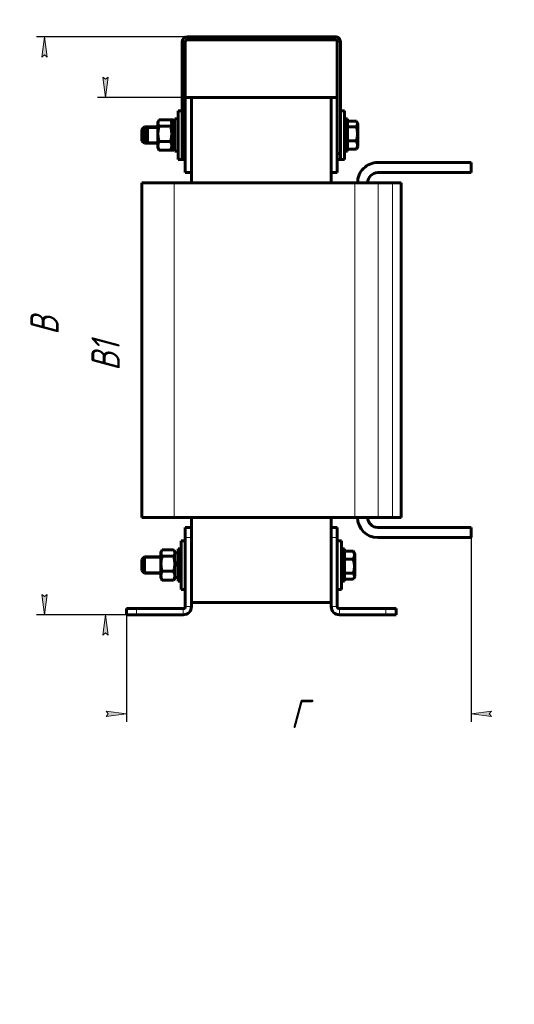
# Model space of a CAD drawing. Header units: millimetres. Extents: x 0 to 297, y 0 to 420.
# Tile 2 of 3: x 175 to 297, y 0 to 243. Entities that reach past the tile are written whole.
import ezdxf

# ---------------------------------------------------------------- set-up
doc = ezdxf.new("R2010")
doc.units = ezdxf.units.MM
doc.linetypes.add('K5LT_BASIC', pattern=[0])
doc.linetypes.add('K5LT_THIN', pattern=[0])
doc.layers.add('Системный слой', color=7, linetype='Continuous')
doc.styles.add('KDIMTEXTSTYLE', font='GOST_AU.SHX', dxfattribs={"width": 0.96, "oblique": 15, "height": 5})
doc.dimstyles.new('KDIMSTYLE (0.50)', dxfattribs={"dimtxt": 5, "dimasz": 1, "dimexe": 2, "dimexo": 0, "dimgap": 1, "dimtad": 1, "dimlfac": 2, "dimtxsty": 'KDIMTEXTSTYLE', "dimsah": 1, "dimcen": 0, "dimdle": 1, "dimadec": 0, "dimazin": 0, "dimtfac": 0.667, "dimtmove": 0, "dimatfit": 3, "dimfxl": 1, "dimtvp": 1, "dimtolj": 1, "dimtzin": 0, "dimarcsym": 0})

# ---------------------------------------------------------------- blocks, each defined once
blk = doc.blocks.new('U18')
at = {"layer": 'Системный слой', "color": 150, "linetype": 'K5LT_BASIC', "lineweight": 60, "true_color": 0x0080ff}
for p, q in [((214.8309477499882, 108.8813929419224), (214.8309477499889, 114.2955377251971)), ((214.8309477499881, 102.2955377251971), (214.8309477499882, 108.8813929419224))]:
    blk.add_line(p, q, dxfattribs=at)
blk = doc.blocks.new('U19')
at = {"layer": 'Системный слой', "color": 150, "linetype": 'K5LT_BASIC', "lineweight": 60, "true_color": 0x0080ff}
for p, q in [((214.0809477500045, 220.2955377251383), (214.0809477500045, 215.4616491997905)), ((214.0809477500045, 215.4616491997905), (214.0809477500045, 208.2955377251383))]:
    blk.add_line(p, q, dxfattribs=at)
blk = doc.blocks.new('U20')
at = {"layer": 'Системный слой', "color": 150, "linetype": 'K5LT_BASIC', "lineweight": 60, "true_color": 0x0080ff}
for p, q in [((209.9157133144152, 111.6633764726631), (209.8526551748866, 111.460101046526)), ((210.0149206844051, 111.8641881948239), (209.9157133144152, 111.6633764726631)), ((210.0482347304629, 111.9198150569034), (210.0149206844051, 111.8641881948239)), ((210.0837164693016, 111.9752126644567), (210.0482347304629, 111.9198150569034)), ((210.1212260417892, 112.0303820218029), (210.0837164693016, 111.9752126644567)), ((209.8526551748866, 111.460101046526), (209.8309477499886, 111.2553400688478))]:
    blk.add_line(p, q, dxfattribs=at)
blk = doc.blocks.new('U21')
at = {"layer": 'Системный слой', "color": 150, "linetype": 'K5LT_BASIC', "lineweight": 60, "true_color": 0x0080ff}
for p, q in [((212.9781817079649, 111.9752093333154), (212.9406694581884, 112.0303820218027)), ((213.0136607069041, 111.9198161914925), (212.9781817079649, 111.9752093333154)), ((213.0469748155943, 111.8641881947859), (213.0136607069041, 111.9198161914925)), ((213.1461809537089, 111.6633754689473), (213.0469748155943, 111.8641881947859)), ((213.2092443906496, 111.4601020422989), (213.1461809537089, 111.6633754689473)), ((213.2309477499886, 111.2553400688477), (213.2092443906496, 111.4601020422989))]:
    blk.add_line(p, q, dxfattribs=at)
blk = doc.blocks.new('U22')
at = {"layer": 'Системный слой', "color": 150, "linetype": 'K5LT_BASIC', "lineweight": 60, "true_color": 0x0080ff}
for p, q in [((205.755947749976, 214.4908227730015), (205.7559477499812, 216.2955377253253)), ((205.7559477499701, 212.2955377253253), (205.755947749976, 214.4908227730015))]:
    blk.add_line(p, q, dxfattribs=at)
blk = doc.blocks.new('U23')
at = {"layer": 'Системный слой', "color": 150, "linetype": 'K5LT_BASIC', "lineweight": 60, "true_color": 0x0080ff}
for p, q in [((205.1309477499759, 214.4297961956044), (205.1309477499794, 215.6705377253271)), ((205.1309477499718, 212.9205377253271), (205.1309477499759, 214.4297961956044))]:
    blk.add_line(p, q, dxfattribs=at)
blk = doc.blocks.new('U24')
at = {"layer": 'Системный слой', "color": 150, "linetype": 'K5LT_BASIC', "lineweight": 60, "true_color": 0x0080ff}
for p, q in [((255.8809477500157, 218.2955377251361), (255.8809477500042, 214.2955376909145)), ((255.8809477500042, 214.2955376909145), (255.8809477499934, 210.2955377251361))]:
    blk.add_line(p, q, dxfattribs=at)
blk = doc.blocks.new('U25')
at = {"layer": 'Системный слой', "color": 150, "linetype": 'K5LT_BASIC', "lineweight": 60, "true_color": 0x0080ff}
for p, q in [((258.0610226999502, 217.6921576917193), (258.0263960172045, 217.7430863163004)), ((258.0263960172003, 216.3122395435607), (258.2462108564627, 216.7335055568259)), ((258.0937725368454, 217.6410255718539), (258.0610226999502, 217.6921576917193)), ((258.1245240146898, 217.5896766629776), (258.0937725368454, 217.6410255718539)), ((258.283907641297, 217.1638951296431), (258.1245240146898, 217.5896766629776)), ((258.2462108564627, 216.7335055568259), (258.283907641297, 217.1638951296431))]:
    blk.add_line(p, q, dxfattribs=at)
blk = doc.blocks.new('U26')
at = {"layer": 'Системный слой', "color": 150, "linetype": 'K5LT_BASIC', "lineweight": 60, "true_color": 0x0080ff}
for p, q in [((206.5059477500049, 214.4908227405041), (206.5059477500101, 216.2955377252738)), ((206.5059477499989, 212.2955377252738), (206.5059477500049, 214.4908227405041))]:
    blk.add_line(p, q, dxfattribs=at)
blk = doc.blocks.new('U27')
at = {"layer": 'Системный слой', "color": 150, "linetype": 'K5LT_BASIC', "lineweight": 60, "true_color": 0x0080ff}
for p, q in [((205.8809477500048, 214.4297961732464), (205.8809477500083, 215.6705377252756)), ((205.8809477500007, 212.9205377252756), (205.8809477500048, 214.4297961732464))]:
    blk.add_line(p, q, dxfattribs=at)
blk = doc.blocks.new('U28')
at = {"layer": 'Системный слой', "color": 150, "linetype": 'K5LT_BASIC', "lineweight": 60, "true_color": 0x0080ff}
for p, q in [((255.1309477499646, 107.9049675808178), (255.1309477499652, 112.2955377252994)), ((255.1309477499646, 104.2955377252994), (255.1309477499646, 107.9049675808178))]:
    blk.add_line(p, q, dxfattribs=at)
blk = doc.blocks.new('U29')
at = {"layer": 'Системный слой', "color": 150, "linetype": 'K5LT_BASIC', "lineweight": 60, "true_color": 0x0080ff}
for p, q in [((209.1026551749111, 217.4601010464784), (209.0809477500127, 217.2553400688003)), ((209.1657133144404, 217.6633764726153), (209.1026551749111, 217.4601010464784)), ((209.2649206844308, 217.8641881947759), (209.1657133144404, 217.6633764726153)), ((209.2982347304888, 217.9198150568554), (209.2649206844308, 217.8641881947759)), ((209.3337164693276, 217.9752126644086), (209.2982347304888, 217.9198150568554)), ((209.3712260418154, 218.0303820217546), (209.3337164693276, 217.9752126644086))]:
    blk.add_line(p, q, dxfattribs=at)
blk = doc.blocks.new('U30')
at = {"layer": 'Системный слой', "color": 150, "linetype": 'K5LT_BASIC', "lineweight": 60, "true_color": 0x0080ff}
for p, q in [((212.2281817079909, 217.9752093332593), (212.1906694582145, 218.0303820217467)), ((212.2636607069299, 217.9198161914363), (212.2281817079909, 217.9752093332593)), ((212.29697481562, 217.8641881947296), (212.2636607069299, 217.9198161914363)), ((212.3961809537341, 217.6633754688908), (212.29697481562, 217.8641881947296)), ((212.4592443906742, 217.4601020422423), (212.3961809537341, 217.6633754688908)), ((212.4809477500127, 217.255340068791), (212.4592443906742, 217.4601020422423))]:
    blk.add_line(p, q, dxfattribs=at)
blk = doc.blocks.new('U31')
at = {"layer": 'Системный слой', "color": 150, "linetype": 'K5LT_BASIC', "lineweight": 60, "true_color": 0x0080ff}
for p, q in [((214.0309477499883, 108.6861078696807), (214.0309477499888, 112.2955377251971)), ((214.0309477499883, 104.2955377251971), (214.0309477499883, 108.6861078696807))]:
    blk.add_line(p, q, dxfattribs=at)
blk = doc.blocks.new('U32')
at = {"layer": 'Системный слой', "color": 150, "linetype": 'K5LT_BASIC', "lineweight": 60, "true_color": 0x0080ff}
for p, q in [((255.0809477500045, 220.2955377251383), (255.0809477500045, 214.2955377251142)), ((255.0809477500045, 214.2955377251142), (255.0809477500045, 208.2955377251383))]:
    blk.add_line(p, q, dxfattribs=at)
blk = doc.blocks.new('U33')
at = {"layer": 'Системный слой', "color": 150, "linetype": 'K5LT_BASIC', "lineweight": 60, "true_color": 0x0080ff}
for p, q in [((254.3309477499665, 107.7096825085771), (254.3309477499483, 114.2955377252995)), ((254.3309477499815, 102.2955377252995), (254.3309477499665, 107.7096825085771))]:
    blk.add_line(p, q, dxfattribs=at)
blk = doc.blocks.new('U34')
at = {"layer": 'Системный слой', "color": 150, "linetype": 'K5LT_BASIC', "lineweight": 60, "true_color": 0x0080ff}
for p, q in [((213.1948381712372, 211.0711092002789), (213.2267075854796, 211.2455377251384)), ((212.9406694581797, 210.5606934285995), (212.9781790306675, 210.6158627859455)), ((212.9781790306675, 210.6158627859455), (213.0136607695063, 210.6712603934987)), ((213.0136607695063, 210.6712603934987), (213.0469748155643, 210.7268872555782)), ((213.0469748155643, 210.7268872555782), (213.1337362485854, 210.898061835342)), ((213.1337362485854, 210.898061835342), (213.1948381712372, 211.0711092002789))]:
    blk.add_line(p, q, dxfattribs=at)
blk = doc.blocks.new('U35')
at = {"layer": 'Системный слой', "color": 150, "linetype": 'K5LT_BASIC', "lineweight": 60, "true_color": 0x0080ff}
for p, q in [((213.0434618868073, 217.8046814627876), (212.9406694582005, 218.0303820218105)), ((213.1270439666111, 217.5763160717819), (213.0434618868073, 217.8046814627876)), ((213.1879145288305, 217.3455377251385), (213.1270439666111, 217.5763160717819))]:
    blk.add_line(p, q, dxfattribs=at)
blk = doc.blocks.new('U36')
at = {"layer": 'Системный слой', "color": 150, "linetype": 'K5LT_BASIC', "lineweight": 60, "true_color": 0x0080ff}
for p, q in [((213.2809477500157, 218.2955377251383), (213.2809477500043, 214.2955377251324)), ((213.2809477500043, 214.2955377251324), (213.2809477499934, 210.2955377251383))]:
    blk.add_line(p, q, dxfattribs=at)
blk = doc.blocks.new('U37')
at = {"layer": 'Системный слой', "color": 150, "linetype": 'K5LT_BASIC', "lineweight": 60, "true_color": 0x0080ff}
for p, q in [((217.3309477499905, 223.5455377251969), (217.3309477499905, 202.5455377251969)), ((217.3309477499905, 120.0455377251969), (217.3309477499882, 117.5455377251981))]:
    blk.add_line(p, q, dxfattribs=at)
blk = doc.blocks.new('U38')
at = {"layer": 'Системный слой', "color": 150, "linetype": 'K5LT_BASIC', "lineweight": 60, "true_color": 0x0080ff}
for p, q in [((251.8309477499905, 223.5455377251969), (251.8309477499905, 202.5455377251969)), ((251.8309477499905, 120.0455377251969), (251.8309477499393, 117.5455377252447))]:
    blk.add_line(p, q, dxfattribs=at)
blk = doc.blocks.new('U39')
at = {"layer": 'Системный слой', "color": 150, "linetype": 'K5LT_BASIC', "lineweight": 60, "true_color": 0x0080ff}
for p, q in [((257.49620928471, 105.8575633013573), (257.276396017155, 106.278835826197)), ((257.2763960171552, 104.8479891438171), (257.3110202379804, 104.8989147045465)), ((257.3110202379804, 104.8989147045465), (257.3437726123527, 104.9500509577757)), ((257.3437726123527, 104.9500509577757), (257.3745240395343, 105.0013988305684)), ((257.3745240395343, 105.0013988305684), (257.5339056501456, 105.427167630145)), ((257.5339056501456, 105.427167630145), (257.49620928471, 105.8575633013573))]:
    blk.add_line(p, q, dxfattribs=at)
blk = doc.blocks.new('KDIMARROW_01')
at = {"layer": 'Системный слой'}
blk.add_hatch(color=0, dxfattribs=at).paths.add_polyline_path([(-5, -0.6582624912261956), (0, 0), (-5, 0.658262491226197), (-4.5, 6e-16)])
at = {"layer": 'Системный слой', "color": 0, "linetype": 'K5LT_THIN', "lineweight": 18}
for p, q in [((-4.5, 6e-16), (-5, 0.658262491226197)), ((-5, 0.658262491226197), (0, 0)), ((0, 0), (-5, -0.6582624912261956)), ((-5, -0.6582624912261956), (-4.5, 6e-16)), ((0, 0), (-1, 0))]:
    blk.add_line(p, q, dxfattribs=at)

msp = doc.modelspace()

# ---------------------------------------------------------------- linework, layer by layer
at = {"layer": 'Системный слой', "color": 150, "linetype": 'K5LT_BASIC', "lineweight": 60, "true_color": 0x0080ff}
for p, q in [((216.3309477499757, 238.5455377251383), (252.8309477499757, 238.5455377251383)), ((215.0809477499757, 209.7955377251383), (215.0809477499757, 237.2955377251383)), ((215.8309477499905, 223.5455377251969), (215.8309477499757, 237.2955377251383)), ((216.3309477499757, 237.7955377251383), (252.8309477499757, 237.7955377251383)), ((253.3309477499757, 237.2955377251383), (253.3309477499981, 223.545537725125)), ((254.0809477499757, 237.2955377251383), (254.0809477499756, 209.7955377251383)), ((215.8309477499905, 223.5455377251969), (215.8309477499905, 205.0455377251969)), ((215.8309477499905, 223.5455377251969), (217.3309477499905, 223.5455377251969)), ((217.3309477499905, 223.5455377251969), (217.3309477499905, 223.5955377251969)), ((217.3309477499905, 223.5955377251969), (251.8309477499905, 223.5955377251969)), ((217.3309477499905, 223.5455377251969), (217.3309477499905, 205.0455377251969)), ((217.3309477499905, 223.5455377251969), (251.8309477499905, 223.5455377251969)), ((217.3309477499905, 223.5455377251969), (251.8309477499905, 223.5455377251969)), ((251.8309477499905, 223.5455377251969), (251.8309477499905, 223.5955377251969)), ((251.8309477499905, 223.5455377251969), (251.8309477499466, 205.0455377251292)), ((251.8309477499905, 223.5455377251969), (253.3309477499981, 223.545537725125)), ((253.3309477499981, 223.545537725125), (253.3309477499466, 205.045537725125)), ((214.0809477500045, 220.2955377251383), (215.0809477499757, 220.295537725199)), ((214.8309477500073, 220.2955377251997), (215.0809477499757, 220.295537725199)), ((254.0809477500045, 220.2955377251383), (254.3309477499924, 220.29553772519)), ((254.0809477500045, 220.2955377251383), (255.0809477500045, 220.2955377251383)), ((205.7559477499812, 216.2955377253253), (205.1309477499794, 215.6705377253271)), ((206.5059477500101, 216.2955377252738), (205.7559477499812, 216.2955377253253)), ((206.5059477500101, 216.2955377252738), (205.8809477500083, 215.6705377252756)), ((209.0809477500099, 216.2955377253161), (206.5059477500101, 216.2955377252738)), ((209.2649206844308, 217.8641881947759), (209.0809477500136, 217.5455377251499)), ((209.0809477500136, 217.5455377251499), (209.0809477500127, 217.2553400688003)), ((209.0809477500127, 217.2553400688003), (209.0809477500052, 214.6128759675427)), ((212.1906694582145, 218.0303820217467), (209.3712260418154, 218.0303820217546)), ((212.19066945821, 216.4802981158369), (209.3712260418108, 216.4802981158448)), ((212.9406694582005, 218.0303820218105), (212.1906694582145, 218.0303820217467)), ((212.4809477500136, 217.5455377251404), (212.29697481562, 217.8641881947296)), ((212.4809477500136, 217.5455377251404), (212.4809477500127, 217.255340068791)), ((212.480947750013, 217.3455377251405), (213.280947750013, 217.3455377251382)), ((212.4809477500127, 217.255340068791), (212.4809477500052, 214.6128759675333)), ((213.2309477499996, 217.5455377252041), (213.0469748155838, 217.8641881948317)), ((213.2309477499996, 217.5455377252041), (213.230947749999, 217.3455377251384)), ((213.2809477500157, 218.2955377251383), (214.0809477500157, 218.2955377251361)), ((255.0809477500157, 218.2955377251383), (255.8809477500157, 218.2955377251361)), ((255.8809477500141, 217.7430863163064), (258.0263960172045, 217.7430863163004)), ((255.8809477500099, 216.3122395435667), (258.0263960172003, 216.3122395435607)), ((258.1245240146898, 217.5896766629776), (258.3809477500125, 217.1455377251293)), ((258.3809477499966, 211.4455377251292), (258.3809477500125, 217.1455377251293)), ((209.0809477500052, 214.6128759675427), (209.0809477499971, 211.6530736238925)), ((212.4809477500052, 214.6128759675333), (212.480947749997, 211.6530736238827)), ((205.7559477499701, 212.2955377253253), (205.1309477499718, 212.9205377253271)), ((206.5059477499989, 212.2955377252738), (205.7559477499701, 212.2955377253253)), ((206.5059477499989, 212.2955377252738), (205.8809477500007, 212.9205377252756)), ((209.0809477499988, 212.2955377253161), (206.5059477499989, 212.2955377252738)), ((209.0809477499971, 211.6530736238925), (209.0809477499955, 211.0455377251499)), ((212.1906694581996, 212.7454538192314), (209.3712260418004, 212.7454538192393)), ((212.480947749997, 211.6530736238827), (212.4809477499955, 211.0455377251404)), ((212.480947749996, 211.2455377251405), (213.280947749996, 211.2455377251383)), ((213.2309477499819, 211.2455377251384), (213.2309477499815, 211.0455377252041)), ((255.8809477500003, 212.8646909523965), (258.0263960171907, 212.8646909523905)), ((258.1245240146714, 211.0013987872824), (258.3809477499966, 211.4455377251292)), ((209.2649206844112, 210.7268872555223), (209.0809477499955, 211.0455377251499)), ((212.1906694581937, 210.5606934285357), (209.3712260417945, 210.5606934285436)), ((212.9406694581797, 210.5606934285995), (212.1906694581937, 210.5606934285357)), ((212.4809477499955, 211.0455377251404), (212.2969748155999, 210.7268872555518)), ((213.2309477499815, 211.0455377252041), (213.0469748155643, 210.7268872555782)), ((213.2809477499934, 210.2955377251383), (214.0809477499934, 210.2955377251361)), ((215.8309477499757, 209.7955377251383), (215.0809477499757, 209.7955377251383)), ((215.0809477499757, 209.7955377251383), (215.0809477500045, 208.2955377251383)), ((253.3309477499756, 209.7955377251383), (254.0809477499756, 209.7955377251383)), ((254.0809477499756, 209.7955377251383), (254.0809477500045, 208.2955377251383)), ((255.0809477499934, 210.2955377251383), (255.8809477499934, 210.2955377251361)), ((255.8809477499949, 210.847989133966), (258.0263960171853, 210.84798913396)), ((214.0809477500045, 208.2955377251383), (215.0809477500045, 208.2955377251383)), ((215.0809477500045, 208.2955377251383), (215.8309477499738, 208.2955377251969)), ((253.3309477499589, 208.2955377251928), (254.0809477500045, 208.2955377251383)), ((254.0809477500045, 208.2955377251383), (255.0809477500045, 208.2955377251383)), ((263.3309477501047, 207.545537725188), (286.3309477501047, 207.5455377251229)), ((286.3309477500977, 205.0455377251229), (286.3309477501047, 207.5455377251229)), ((215.8309477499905, 205.0455377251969), (217.3309477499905, 205.0455377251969)), ((251.8309477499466, 205.0455377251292), (253.3309477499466, 205.045537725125)), ((263.3309477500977, 205.045537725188), (286.3309477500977, 205.0455377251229)), ((205.0809477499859, 120.0455377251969), (205.0809477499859, 202.5455377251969)), ((205.0809477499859, 202.5455377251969), (213.0809477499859, 202.5455377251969)), ((213.0809477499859, 202.5455377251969), (257.6243665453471, 202.5455377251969)), ((257.6243665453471, 202.5455377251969), (263.4499664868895, 202.5455377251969)), ((263.4499664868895, 202.5455377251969), (266.9065476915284, 202.5455377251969)), ((266.9065476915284, 202.5455377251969), (269.080947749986, 202.5455377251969)), ((269.080947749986, 120.0455377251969), (269.080947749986, 202.5455377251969)), ((205.0809477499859, 120.0455377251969), (213.0809477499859, 120.0455377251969)), ((213.0809477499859, 120.0455377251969), (257.6243665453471, 120.0455377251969)), ((257.6243665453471, 120.0455377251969), (263.4499664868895, 120.0455377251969)), ((263.4499664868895, 120.0455377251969), (266.9065476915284, 120.0455377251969)), ((266.9065476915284, 120.0455377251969), (269.080947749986, 120.0455377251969)), ((215.8309477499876, 115.0455377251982), (215.830947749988, 117.5455377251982)), ((217.330947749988, 117.5455377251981), (215.830947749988, 117.5455377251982)), ((217.330947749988, 117.5455377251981), (217.3309477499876, 115.0455377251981)), ((251.8309477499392, 117.5455377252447), (253.3309477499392, 117.5455377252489)), ((251.8309477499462, 115.0455377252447), (251.8309477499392, 117.5455377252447)), ((253.3309477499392, 117.5455377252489), (253.3309477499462, 115.0455377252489)), ((286.3309477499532, 117.5455377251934), (263.3309477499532, 117.545537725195)), ((286.3309477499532, 117.5455377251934), (286.3309477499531, 115.0455377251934)), ((215.8309477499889, 114.295537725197), (214.8309477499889, 114.2955377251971)), ((215.8309477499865, 98.04553772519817), (215.8309477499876, 115.0455377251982)), ((217.3309477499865, 98.04553772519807), (217.3309477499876, 115.0455377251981)), ((251.8309477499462, 115.0455377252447), (251.8309477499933, 98.04553772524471)), ((253.3309477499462, 115.0455377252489), (253.3309477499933, 98.04553772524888)), ((254.3309477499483, 114.2955377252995), (253.3309477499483, 114.2955377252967)), ((286.3309477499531, 115.0455377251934), (263.3309477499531, 115.045537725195)), ((210.0149206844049, 111.864188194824), (209.8309477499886, 111.5455377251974)), ((212.9406694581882, 112.0303820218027), (210.121226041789, 112.0303820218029)), ((213.2309477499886, 111.5455377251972), (213.0469748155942, 111.8641881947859)), ((214.8309477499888, 112.2955377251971), (214.0309477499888, 112.2955377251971)), ((255.1309477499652, 112.2955377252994), (254.3309477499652, 112.2955377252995)), ((255.1309477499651, 111.7430863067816), (257.2763960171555, 111.7430863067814)), ((205.755947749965, 110.2955377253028), (205.130947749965, 109.6705377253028)), ((205.1309477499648, 106.9205377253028), (205.130947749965, 109.6705377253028)), ((209.8309477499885, 110.2955377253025), (205.7559477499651, 110.2955377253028)), ((205.7559477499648, 106.2955377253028), (205.755947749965, 110.2955377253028)), ((209.8309477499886, 111.5455377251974), (209.8309477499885, 111.2553400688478)), ((209.8309477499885, 111.2553400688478), (209.8309477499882, 108.6128759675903)), ((212.9406694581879, 110.4802981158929), (210.1212260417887, 110.480298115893)), ((213.2309477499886, 111.5455377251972), (213.2309477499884, 111.2553400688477)), ((214.0309477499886, 111.3455377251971), (213.2309477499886, 111.3455377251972)), ((213.2309477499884, 111.2553400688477), (213.2309477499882, 108.6128759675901)), ((255.1309477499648, 109.7263844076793), (257.2763960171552, 109.7263844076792)), ((257.3745240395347, 111.5896766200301), (257.6309477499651, 111.1455377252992)), ((257.6309477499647, 105.4455377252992), (257.6309477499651, 111.1455377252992)), ((205.7559477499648, 106.2955377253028), (205.1309477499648, 106.9205377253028)), ((209.8309477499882, 108.6128759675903), (209.830947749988, 105.65307362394)), ((213.2309477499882, 108.6128759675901), (213.230947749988, 105.6530736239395)), ((209.8309477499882, 106.2955377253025), (205.7559477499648, 106.2955377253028)), ((209.830947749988, 105.65307362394), (209.8309477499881, 105.0455377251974)), ((210.0149206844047, 104.7268872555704), (209.8309477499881, 105.0455377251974)), ((212.9406694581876, 106.7454538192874), (210.1212260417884, 106.7454538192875)), ((212.9406694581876, 104.5606934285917), (210.1212260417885, 104.5606934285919)), ((213.2309477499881, 105.0455377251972), (213.0469748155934, 104.726887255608)), ((213.230947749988, 105.6530736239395), (213.2309477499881, 105.0455377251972)), ((214.0309477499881, 105.2455377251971), (213.2309477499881, 105.2455377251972)), ((214.0309477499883, 105.2455377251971), (213.2309477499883, 105.2455377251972)), ((255.1309477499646, 106.2788358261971), (257.276396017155, 106.278835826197)), ((255.1309477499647, 104.8479891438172), (257.2763960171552, 104.8479891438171)), ((257.3745240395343, 105.0013988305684), (257.6309477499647, 105.4455377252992)), ((214.8309477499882, 104.2955377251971), (214.0309477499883, 104.2955377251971)), ((215.8309477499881, 102.295537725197), (214.8309477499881, 102.2955377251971)), ((215.8309477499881, 102.295537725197), (214.8309477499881, 102.2955377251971)), ((254.3309477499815, 102.2955377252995), (253.3309477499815, 102.2955377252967)), ((255.1309477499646, 104.2955377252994), (254.3309477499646, 104.2955377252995)), ((201.3309477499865, 96.04553772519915), (201.3309477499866, 97.54553772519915)), ((201.3309477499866, 97.54553772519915), (203.8309477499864, 97.54553772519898)), ((203.8309477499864, 97.54553772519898), (215.3309477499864, 97.5455377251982)), ((217.3309477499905, 99.04553772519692), (251.8309477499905, 99.04553772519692)), ((253.8309477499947, 97.54553772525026), (265.3309477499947, 97.54553772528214)), ((265.3309477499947, 97.54553772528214), (267.8309477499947, 97.54553772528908)), ((267.8309477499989, 96.04553772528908), (267.8309477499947, 97.54553772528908)), ((201.3309477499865, 96.04553772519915), (203.8309477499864, 96.04553772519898)), ((203.8309477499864, 96.04553772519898), (215.3309477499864, 96.0455377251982)), ((253.8309477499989, 96.04553772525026), (265.3309477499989, 96.04553772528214)), ((265.3309477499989, 96.04553772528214), (267.8309477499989, 96.04553772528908))]:
    msp.add_line(p, q, dxfattribs=at)
at = {"layer": 'Системный слой', "color": 7, "linetype": 'K5LT_THIN', "lineweight": 18}
for p, q in [((216.3309477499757, 238.5455377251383), (216.3309477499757, 237.7955377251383)), ((252.8309477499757, 237.7955377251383), (252.8309477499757, 238.5455377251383)), ((215.8309477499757, 237.2955377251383), (215.0809477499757, 237.2955377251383)), ((253.3309477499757, 237.2955377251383), (254.0809477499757, 237.2955377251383)), ((205.7559477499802, 215.9572465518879), (205.4176565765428, 215.95724655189)), ((206.1676565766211, 215.9572465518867), (205.7559477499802, 215.9572465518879)), ((206.5059477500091, 215.9572465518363), (206.1676565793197, 215.9572465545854)), ((209.080947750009, 215.9572465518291), (206.5059477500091, 215.9572465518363)), ((205.7559477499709, 212.6338288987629), (205.4176565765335, 212.6338288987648)), ((206.1676565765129, 212.6338288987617), (205.7559477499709, 212.6338288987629)), ((206.5059477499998, 212.6338288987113), (206.1676565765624, 212.6338288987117)), ((209.0809477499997, 212.6338288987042), (206.5059477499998, 212.6338288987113)), ((213.0809477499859, 120.0455377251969), (213.0809477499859, 202.5455377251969)), ((257.6243665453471, 120.0455377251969), (257.6243665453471, 202.5455377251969)), ((263.4499664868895, 120.0455377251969), (263.4499664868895, 202.5455377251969)), ((266.9065476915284, 120.0455377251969), (266.9065476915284, 202.5455377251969)), ((217.3309477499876, 115.0455377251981), (215.8309477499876, 115.0455377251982)), ((251.8309477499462, 115.0455377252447), (253.3309477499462, 115.0455377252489)), ((205.7559477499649, 109.9572465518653), (205.4176565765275, 109.9572465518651)), ((209.8309477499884, 109.957246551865), (205.7559477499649, 109.9572465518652)), ((205.7559477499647, 106.6338288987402), (205.4176565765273, 106.6338288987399)), ((209.8309477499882, 106.63382889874), (205.7559477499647, 106.6338288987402)), ((203.8309477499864, 96.04553772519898), (203.8309477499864, 97.54553772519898)), ((215.3309477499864, 96.0455377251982), (215.3309477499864, 97.5455377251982)), ((217.3309477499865, 98.04553772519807), (215.8309477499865, 98.04553772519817)), ((251.8309477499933, 98.04553772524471), (253.3309477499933, 98.04553772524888)), ((253.8309477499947, 97.54553772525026), (253.8309477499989, 96.04553772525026)), ((265.3309477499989, 96.04553772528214), (265.3309477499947, 97.54553772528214))]:
    msp.add_line(p, q, dxfattribs=at)
at = {"layer": 'Системный слой', "color": 150, "linetype": 'K5LT_BASIC', "lineweight": 60, "true_color": 0x0080ff}
for centre, radius, start, end in [((216.3309477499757, 237.2955377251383), 1.25, 90.00000000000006, 180), ((252.8309477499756, 237.2955377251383), 1.25, 0, 90.00000000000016), ((216.3309477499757, 237.2955377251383), 0.5, 90.0000000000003, 180), ((252.8309477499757, 237.2955377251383), 0.5, 0, 90), ((263.3309477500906, 202.545537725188), 5, 89.99999999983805, 179.9999999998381), ((263.3309477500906, 202.545537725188), 2.499999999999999, 90.00000000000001, 180), ((263.3309477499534, 120.045537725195), 4.999999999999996, 180, 270), ((263.3309477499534, 120.045537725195), 2.5, 179.9999999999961, 269.9999999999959), ((215.330947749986, 98.0455377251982), 0.4999999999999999, 269.9999999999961, 0), ((215.3309477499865, 98.0455377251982), 2, 269.9999999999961, 0), ((253.8309477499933, 98.04553772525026), 2, 180, 270), ((253.8309477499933, 98.04553772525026), 0.5, 180, 270)]:
    msp.add_arc(centre, radius, start, end, dxfattribs=at)
for centre, major_axis, ratio, start_param, end_param in [((212.0622825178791, 214.2955377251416), (8.379262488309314, 3.038621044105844), 0.0314126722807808, 1.413459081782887, 1.509423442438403), ((212.0622825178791, 214.2955377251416), (5.631963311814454, 2.042351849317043), 0.0314126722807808, 1.341310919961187, 1.485004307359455), ((213.69961298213, 214.2955377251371), (8.379262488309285, 3.038621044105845), 0.0314126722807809, -4.673797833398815, -4.577833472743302), ((212.8122825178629, 108.2955377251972), (-8.37926248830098, -3.038621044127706), 0.031412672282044, 4.555051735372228, 4.651016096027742), ((212.8122825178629, 108.2955377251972), (-5.631963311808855, -2.042351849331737), 0.031412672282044, 4.482903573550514, 4.626596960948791), ((214.4496129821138, 108.2955377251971), (-8.379262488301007, -3.038621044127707), 0.0314126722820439, -1.532205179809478, -1.436240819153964)]:
    msp.add_ellipse(centre, major_axis=major_axis, ratio=ratio, start_param=start_param, end_param=end_param, dxfattribs=at)
for points, knots in [([(209.0809477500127, 217.2553400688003), (209.0809466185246, 217.2078202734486), (209.0877980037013, 217.1160066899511), (209.1179417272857, 216.9762365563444), (209.1606230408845, 216.8548126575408), (209.2371085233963, 216.6872234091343), (209.3093390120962, 216.5688490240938), (209.3712260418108, 216.4802981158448)], [0, 0, 0, 0, 1.447402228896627, 2.799720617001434, 4.280073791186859, 5.188369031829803, 8, 8, 8, 8]), ([(209.3712260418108, 216.4802981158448), (209.3276386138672, 216.3300276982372), (209.2597446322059, 216.0728919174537), (209.1959180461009, 215.7694529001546), (209.1550710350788, 215.5369586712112), (209.1256657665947, 215.3356801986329), (209.0978560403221, 215.0745480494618), (209.0835591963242, 214.8353513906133), (209.0809477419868, 214.6724132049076), (209.0809477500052, 214.6128759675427)], [0, 0, 0, 0, 2.474942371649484, 4.205135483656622, 4.904264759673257, 6.209402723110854, 7.422733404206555, 9.0585836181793, 10, 10, 10, 10]), ([(212.19066945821, 216.4802981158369), (212.2292881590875, 216.5355588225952), (212.2866791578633, 216.6247730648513), (212.3541384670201, 216.7503731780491), (212.3982407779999, 216.8488331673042), (212.4346244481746, 216.9501547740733), (212.4632868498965, 217.0585031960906), (212.4783362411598, 217.1630054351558), (212.4809479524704, 217.2306301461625), (212.4809477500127, 217.255340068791)], [0, 0, 0, 0, 2.192923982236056, 3.518258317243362, 4.904264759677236, 6.009799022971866, 7.42273340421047, 9.05858361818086, 10, 10, 10, 10]), ([(212.4809477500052, 214.6128759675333), (212.4809488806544, 214.7273723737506), (212.4740974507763, 214.9485922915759), (212.4439537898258, 215.2853609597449), (212.4012724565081, 215.5779253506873), (212.3460057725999, 215.8697000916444), (212.2805703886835, 216.1563020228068), (212.222424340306, 216.3708215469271), (212.19066945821, 216.4802981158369)], [0, 0, 0, 0, 1.628327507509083, 3.149685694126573, 4.81508301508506, 5.8369151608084, 7.376988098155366, 9, 9, 9, 9]), ([(258.0263960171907, 212.8646909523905), (258.0704296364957, 213.0164990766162), (258.1356880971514, 213.2659592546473), (258.2041596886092, 213.6011499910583), (258.2455545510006, 213.861773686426), (258.2726132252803, 214.0966620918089), (258.2901204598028, 214.3375151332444), (258.2964458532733, 214.5794526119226), (258.290988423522, 214.811692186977), (258.2757921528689, 215.0464487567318), (258.2461863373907, 215.3194283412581), (258.1743333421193, 215.7544977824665), (258.0899441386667, 216.0931542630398), (258.0263960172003, 216.3122395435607)], [0, 0, 0, 0, 1.896476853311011, 3.090857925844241, 4.103534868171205, 5.062016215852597, 5.92721662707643, 6.99984169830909, 7.964308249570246, 8.71339026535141, 9.822572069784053, 11.25916190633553, 14, 14, 14, 14]), ([(209.0809477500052, 214.6128759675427), (209.080946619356, 214.4983795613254), (209.0877980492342, 214.2771596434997), (209.1179417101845, 213.9403909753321), (209.1606230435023, 213.6478265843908), (209.2158897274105, 213.3560518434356), (209.2813251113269, 213.0694499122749), (209.3394711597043, 212.8549303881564), (209.3712260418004, 212.7454538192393)], [0, 0, 0, 0, 1.628327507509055, 3.149685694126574, 4.815083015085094, 5.836915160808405, 7.37698809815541, 9, 9, 9, 9]), ([(212.1906694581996, 212.7454538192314), (212.2342568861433, 212.8957242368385), (212.3021508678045, 213.1528600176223), (212.3659774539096, 213.4562990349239), (212.4068244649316, 213.6887932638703), (212.4362297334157, 213.8900717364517), (212.4640394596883, 214.1512038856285), (212.4783363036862, 214.3904005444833), (212.4809477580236, 214.5533387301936), (212.4809477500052, 214.6128759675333)], [0, 0, 0, 0, 2.474942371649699, 4.205135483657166, 4.904264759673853, 6.209402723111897, 7.422733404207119, 9.058583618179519, 10, 10, 10, 10]), ([(209.0809477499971, 211.6530736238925), (209.0809466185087, 211.5860970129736), (209.0877980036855, 211.4566906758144), (209.1179417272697, 211.2596921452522), (209.1606230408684, 211.0885516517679), (209.2371085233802, 210.8523435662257), (209.3093390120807, 210.6855011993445), (209.3712260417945, 210.5606934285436)], [0, 0, 0, 0, 1.447402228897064, 2.799720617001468, 4.280073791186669, 5.188369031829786, 8, 8, 8, 8]), ([(209.3712260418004, 212.7454538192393), (209.3326073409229, 212.6675668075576), (209.275216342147, 212.5418241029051), (209.2077570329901, 212.3647974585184), (209.1636547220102, 212.226023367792), (209.1272710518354, 212.0832159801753), (209.0986086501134, 211.9305046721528), (209.0835592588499, 211.783214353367), (209.0809475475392, 211.6879009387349), (209.0809477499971, 211.6530736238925)], [0, 0, 0, 0, 2.192923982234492, 3.518258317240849, 4.904264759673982, 6.009799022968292, 7.422733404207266, 9.058583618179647, 10, 10, 10, 10]), ([(212.480947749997, 211.6530736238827), (212.4809488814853, 211.7200502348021), (212.4740974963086, 211.8494565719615), (212.4439537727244, 212.04645510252), (212.4012724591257, 212.2175955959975), (212.3247869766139, 212.4538036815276), (212.2525564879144, 212.6206460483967), (212.1906694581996, 212.7454538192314)], [0, 0, 0, 0, 1.447402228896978, 2.79972061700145, 4.280073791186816, 5.188369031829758, 8, 8, 8, 8]), ([(212.1906694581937, 210.5606934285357), (212.2292881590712, 210.6385804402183), (212.286679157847, 210.7643231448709), (212.354138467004, 210.9413497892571), (212.3982407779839, 211.080123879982), (212.4346244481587, 211.2229312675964), (212.4632868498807, 211.3756425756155), (212.4783362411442, 211.5229328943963), (212.4809479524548, 211.6182463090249), (212.480947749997, 211.6530736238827)], [0, 0, 0, 0, 2.192923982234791, 3.518258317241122, 4.904264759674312, 6.009799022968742, 7.42273340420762, 9.0585836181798, 10, 10, 10, 10]), ([(258.0263960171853, 210.84798913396), (258.0902555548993, 210.9767748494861), (258.1730061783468, 211.1712201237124), (258.2423069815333, 211.4147534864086), (258.2726130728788, 211.5686516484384), (258.2901205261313, 211.7095424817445), (258.2964458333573, 211.8510679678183), (258.2902595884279, 212.0050640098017), (258.2707204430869, 212.160069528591), (258.2293487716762, 212.3533321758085), (258.1536462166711, 212.5891296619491), (258.0737133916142, 212.769265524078), (258.0263960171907, 212.8646909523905)], [0, 0, 0, 0, 2.553902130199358, 3.810425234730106, 4.700443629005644, 5.503844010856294, 6.499853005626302, 7.395429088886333, 8.436530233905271, 9.460020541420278, 11.10496082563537, 13, 13, 13, 13]), ([(257.2763960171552, 109.7263844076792), (257.3402555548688, 109.8551701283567), (257.4230061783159, 110.0496154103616), (257.4923069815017, 110.2931487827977), (257.5226130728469, 110.4470469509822), (257.540120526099, 110.5879377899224), (257.5464458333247, 110.7294632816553), (257.540259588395, 110.8834593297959), (257.5207204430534, 111.038464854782), (257.4793487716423, 111.2317275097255), (257.4036462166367, 111.4675250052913), (257.3237133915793, 111.6476608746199), (257.2763960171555, 111.7430863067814)], [0, 0, 0, 0, 2.553902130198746, 3.810425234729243, 4.70044362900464, 5.503844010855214, 6.499853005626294, 7.395429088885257, 8.436530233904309, 9.46002054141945, 11.10496082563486, 13, 13, 13, 13]), ([(209.8309477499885, 111.2553400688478), (209.8309466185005, 111.2078202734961), (209.8377980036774, 111.1160066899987), (209.8679417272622, 110.9762365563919), (209.9106230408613, 110.8548126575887), (209.9871085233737, 110.6872234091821), (210.0593390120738, 110.5688490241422), (210.1212260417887, 110.480298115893)], [0, 0, 0, 0, 1.447402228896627, 2.799720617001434, 4.280073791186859, 5.188369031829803, 8, 8, 8, 8]), ([(210.1212260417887, 110.480298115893), (210.0776386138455, 110.3300276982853), (210.0097446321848, 110.0728919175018), (209.9459180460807, 109.7694529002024), (209.9050710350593, 109.5369586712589), (209.8756657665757, 109.3356801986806), (209.8478560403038, 109.0745480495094), (209.8335591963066, 108.8353513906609), (209.8309477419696, 108.6724132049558), (209.8309477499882, 108.6128759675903)], [0, 0, 0, 0, 2.474942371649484, 4.205135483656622, 4.904264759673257, 6.209402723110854, 7.422733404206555, 9.0585836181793, 10, 10, 10, 10]), ([(212.9406694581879, 110.4802981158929), (212.9792881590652, 110.5355588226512), (213.0366791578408, 110.6247730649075), (213.1041384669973, 110.7503731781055), (213.1482407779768, 110.8488331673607), (213.1846244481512, 110.9501547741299), (213.2132868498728, 111.0585031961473), (213.2283362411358, 111.1630054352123), (213.2309479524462, 111.2306301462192), (213.2309477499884, 111.2553400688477)], [0, 0, 0, 0, 2.192923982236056, 3.518258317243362, 4.904264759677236, 6.009799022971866, 7.42273340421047, 9.05858361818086, 10, 10, 10, 10]), ([(213.2309477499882, 108.6128759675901), (213.2309488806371, 108.7273723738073), (213.2240974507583, 108.9485922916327), (213.193953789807, 109.2853609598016), (213.1512724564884, 109.5779253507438), (213.0960057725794, 109.8697000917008), (213.0305703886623, 110.1563020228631), (212.9724243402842, 110.3708215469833), (212.9406694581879, 110.4802981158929)], [0, 0, 0, 0, 1.628327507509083, 3.149685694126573, 4.81508301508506, 5.8369151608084, 7.376988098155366, 9, 9, 9, 9]), ([(257.276396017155, 106.278835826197), (257.3204296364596, 106.4306439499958), (257.3856880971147, 106.6801041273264), (257.4541596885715, 107.0152948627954), (257.4955545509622, 107.2759185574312), (257.5226132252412, 107.5108069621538), (257.5401204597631, 107.7516600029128), (257.5464458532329, 107.993597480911), (257.5409884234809, 108.2258370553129), (257.5257921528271, 108.4605936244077), (257.4961863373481, 108.7335732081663), (257.424333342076, 109.1686426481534), (257.3399441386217, 109.5072991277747), (257.2763960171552, 109.7263844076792)], [0, 0, 0, 0, 1.896476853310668, 3.090857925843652, 4.103534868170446, 5.062016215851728, 5.927216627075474, 6.999841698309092, 7.964308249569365, 8.713390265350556, 9.822572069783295, 11.25916190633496, 14, 14, 14, 14]), ([(209.8309477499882, 108.6128759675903), (209.8309466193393, 108.4983795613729), (209.837798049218, 108.2771596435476), (209.8679417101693, 107.9403909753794), (209.9106230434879, 107.6478265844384), (209.9658897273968, 107.3560518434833), (210.0313251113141, 107.069449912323), (210.0894711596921, 106.8549303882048), (210.1212260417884, 106.7454538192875)], [0, 0, 0, 0, 1.628327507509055, 3.149685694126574, 4.815083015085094, 5.836915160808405, 7.37698809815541, 9, 9, 9, 9]), ([(212.9406694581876, 106.7454538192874), (212.9842568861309, 106.8957242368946), (213.0521508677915, 107.1528600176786), (213.1159774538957, 107.4562990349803), (213.1568244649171, 107.6887932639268), (213.1862297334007, 107.8900717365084), (213.2140394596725, 108.1512038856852), (213.2283363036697, 108.3904005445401), (213.2309477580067, 108.5533387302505), (213.2309477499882, 108.6128759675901)], [0, 0, 0, 0, 2.474942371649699, 4.205135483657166, 4.904264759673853, 6.209402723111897, 7.422733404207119, 9.058583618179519, 10, 10, 10, 10]), ([(209.830947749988, 105.65307362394), (209.8309466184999, 105.5860970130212), (209.837798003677, 105.4566906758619), (209.8679417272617, 105.2596921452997), (209.910623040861, 105.0885516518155), (209.9871085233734, 104.8523435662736), (210.0593390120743, 104.6855011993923), (210.1212260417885, 104.5606934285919)], [0, 0, 0, 0, 1.447402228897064, 2.799720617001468, 4.280073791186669, 5.188369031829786, 8, 8, 8, 8]), ([(210.1212260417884, 106.7454538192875), (210.0826073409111, 106.6675668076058), (210.0252163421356, 106.5418241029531), (209.9577570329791, 106.3647974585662), (209.9136547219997, 106.2260233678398), (209.8772710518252, 106.083215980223), (209.8486086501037, 105.9305046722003), (209.8335592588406, 105.7832143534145), (209.8309475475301, 105.6879009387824), (209.830947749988, 105.65307362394)], [0, 0, 0, 0, 2.192923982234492, 3.518258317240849, 4.904264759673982, 6.009799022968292, 7.422733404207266, 9.058583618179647, 10, 10, 10, 10]), ([(213.230947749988, 105.6530736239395), (213.2309488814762, 105.7200502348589), (213.224097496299, 105.8494565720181), (213.1939537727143, 106.0464551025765), (213.1512724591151, 106.2175955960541), (213.0747869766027, 106.4538036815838), (213.0025564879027, 106.6206460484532), (212.9406694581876, 106.7454538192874)], [0, 0, 0, 0, 1.447402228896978, 2.79972061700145, 4.280073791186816, 5.188369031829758, 8, 8, 8, 8]), ([(212.9406694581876, 104.5606934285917), (212.979288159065, 104.6385804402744), (213.0366791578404, 104.7643231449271), (213.1041384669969, 104.9413497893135), (213.1482407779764, 105.0801238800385), (213.1846244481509, 105.2229312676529), (213.2132868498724, 105.3756425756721), (213.2283362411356, 105.5229328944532), (213.2309479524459, 105.6182463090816), (213.230947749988, 105.6530736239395)], [0, 0, 0, 0, 2.192923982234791, 3.518258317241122, 4.904264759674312, 6.009799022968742, 7.42273340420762, 9.0585836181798, 10, 10, 10, 10])]:
    msp.add_open_spline(points, degree=3, knots=knots, dxfattribs=at)
for points in [[(212.9406694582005, 218.0303820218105), (212.9791463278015, 217.9753264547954), (213.0147912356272, 217.9199300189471), (213.0469748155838, 217.8641881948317)], [(209.3712260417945, 210.5606934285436), (209.3327491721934, 210.6157489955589), (209.2971042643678, 210.6711454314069), (209.2649206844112, 210.7268872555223)], [(212.2969748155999, 210.7268872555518), (212.2647870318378, 210.6711370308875), (212.2291544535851, 210.6157606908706), (212.1906694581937, 210.5606934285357)], [(258.1245240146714, 211.0013987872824), (258.0948122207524, 210.9499370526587), (258.0619206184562, 210.8988204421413), (258.0263960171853, 210.84798913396)], [(257.2763960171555, 111.7430863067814), (257.311913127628, 111.6922657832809), (257.3448161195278, 111.6411306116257), (257.3745240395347, 111.5896766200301)], [(210.1212260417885, 104.5606934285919), (210.0827491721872, 104.615748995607), (210.0471042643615, 104.671145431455), (210.0149206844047, 104.7268872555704)], [(213.0469748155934, 104.726887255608), (213.0147870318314, 104.6711370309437), (212.9791544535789, 104.6157606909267), (212.9406694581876, 104.5606934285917)]]:
    msp.add_open_spline(points, degree=3, dxfattribs=at)

# ---------------------------------------------------------------- block references
at = {"layer": 'Системный слой'}
for name in ['U37', 'U38', 'U19', 'U32', 'U22', 'U26', 'U29', 'U30', 'U35', 'U36', 'U24', 'U25', 'U23', 'U27', 'U34', 'U18', 'U33', 'U20', 'U21', 'U31', 'U28', 'U39']:
    msp.add_blockref(name, (0, 0), dxfattribs=at)

# ---------------------------------------------------------------- dimensions: what is measured, and where the dimension line sits
at = {"layer": 'Системный слой', "color": 7}
for base, p1, p2, location, text in [((181.0840070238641, 238.5455377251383), (201.3309477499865, 96.04553772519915), (216.3309477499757, 238.5455377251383), (181.0840070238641, 167.2955377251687), '\\H7.0;\\W0.965;\\Q15;\\H7.0;\\W0.965;\\Q15;\\Q15;В'), ((196.1657863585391, 96.04553772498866), (215.8309477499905, 223.5455377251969), (205.9122843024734, 96.04553772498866), (196.1657863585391, 159.7955377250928), '\\H7.0;\\W0.965;\\Q15;\\H7.0;\\W0.965;\\Q15;\\Q15;В1')]:
    msp.add_linear_dim(base=base, p1=p1, p2=p2, angle=90, location=location, text=text, dimstyle='KDIMSTYLE (0.50)', override={"dimexo": 0, "dimblk1": 'KDIMARROW_01', "dimblk2": 'KDIMARROW_01', "dimse1": 0, "dimse2": 0, "dimclrt": 7, "dimtolj": 1}, dxfattribs=at).render()
msp.add_linear_dim(base=(201.3309477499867, 71.60917086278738), p1=(286.3309477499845, 116.0455377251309), p2=(201.3309477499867, 96.79553772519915), location=(243.8309477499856, 71.60917086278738), text='\\H7.0;\\W0.965;\\Q15;\\H7.0;\\W0.965;\\Q15;\\Q15;Г', dimstyle='KDIMSTYLE (0.50)', override={"dimexo": 0, "dimblk1": 'KDIMARROW_01', "dimblk2": 'KDIMARROW_01', "dimse1": 0, "dimse2": 0, "dimclrt": 7, "dimtolj": 1}, dxfattribs=at).render()

doc.saveas('drawing.dxf')
